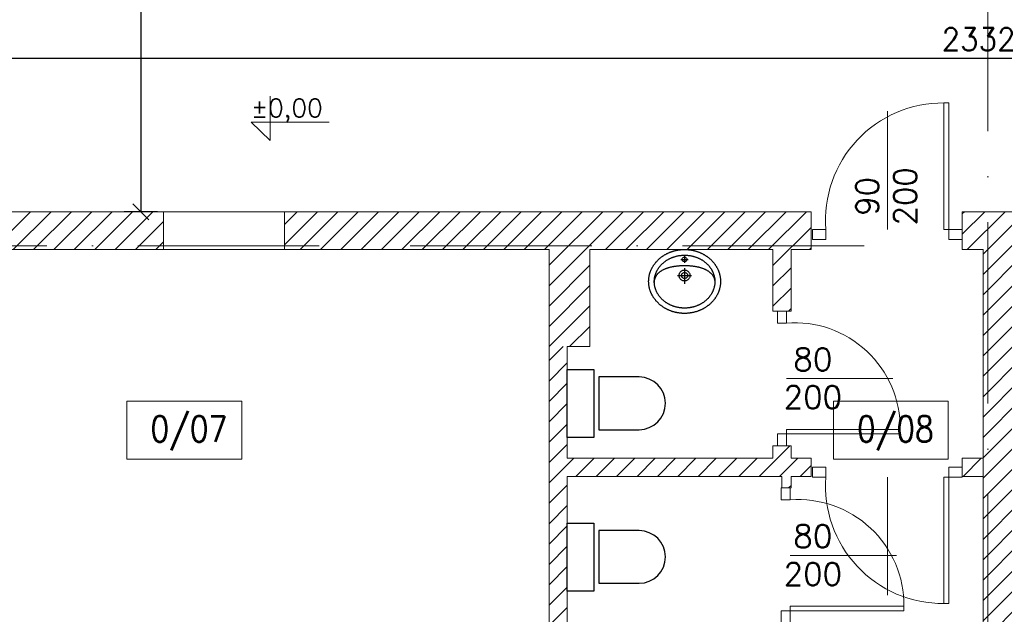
# Model space of a CAD drawing. Header units: millimetres. Extents: x -37273 to 136949, y -1495242345 to -598.
# Tile 32 of 53: x 55978 to 56629, y -17266 to -16872. Entities that reach past the tile are written whole.
import ezdxf

# ---------------------------------------------------------------- set-up
doc = ezdxf.new("R2010")
doc.units = ezdxf.units.MM
doc.linetypes.add('ACAD_ISO10W100', pattern=[18, 12, -3, 0, -3])
for name, color, linetype in [('0-urządzenia', 6, 'Continuous'), ('wym', 1, 'Continuous'), ('ściana', 7, 'Continuous')]:
    doc.layers.add(name, color=color, linetype=linetype)
for name, color, linetype, lineweight in [('0.09Opis', 20, 'Continuous', 9), ('A-DRZ', 3, 'Continuous', 13), ('A-OKN', 3, 'Continuous', 13), ('F-BIL-OP', 103, 'Continuous', 9), ('wymiarowannie', 253, 'Continuous', 5)]:
    doc.layers.add(name, color=color, linetype=linetype, lineweight=lineweight)
doc.styles.add('SIMPLEX', font='simplex', dxfattribs={"width": 0.85})
doc.styles.get("Standard").update_dxf_attribs({"font": 'arial.ttf'})
doc.styles.add('WYM_50', font='simplex.shx', dxfattribs={"width": 0.95})
doc.dimstyles.new('50', dxfattribs={"dimtxt": 15, "dimasz": 0.15, "dimexe": 13, "dimexo": 30, "dimgap": 5, "dimtad": 1, "dimdec": 0, "dimrnd": 0.5, "dimzin": 1, "dimdsep": 46, "dimtxsty": 'WYM_50', "dimblk": 'A', "dimcen": 3, "dimdle": 5, "dimse1": 1, "dimse2": 1, "dimclrd": 256, "dimclre": 256, "dimclrt": 2, "dimaunit": 1, "dimadec": 0, "dimazin": 0, "dimtfac": 0.32, "dimtdec": 0, "dimtix": 1, "dimtmove": 1, "dimatfit": 3, "dimldrblk": 'A', "dimfxl": 1, "dimtvp": 0.08, "dimtolj": 1, "dimtzin": 1, "dimarcsym": 0})

# ---------------------------------------------------------------- blocks, each defined once
blk = doc.blocks.new('DRZWI80')
at = {"layer": 'A-DRZ'}
for points in [[(63149.49, 25780.28), (63149.49, 25851.36)], [(63186.49, 25780.28), (63186.49, 25856.28)]]:
    blk.add_lwpolyline(points, dxfattribs=at)
at = {"layer": 'A-DRZ', "extrusion": (0, 0, -1)}
for points in [[(-63186.49, 25780.28), (-63183.49, 25780.28), (-63183.49, 25856.28)], [(-63186.49, 25856.28), (-63183.49, 25856.28)]]:
    blk.add_lwpolyline(points, dxfattribs=at)
at = {"layer": 'A-DRZ'}
for points in [[(63104.49, 25774.28), (63104.49, 25780.28), (63112.49, 25780.28), (63112.49, 25774.28)], [(63194.49, 25774.28), (63194.49, 25780.28), (63186.49, 25780.28), (63186.49, 25774.28)]]:
    blk.add_lwpolyline(points, close=True, dxfattribs=at)
at = {"layer": 'A-DRZ', "color": 1}
blk.add_arc((63182.77, 25785.79), 70.49, 89.40844, 184.48773, dxfattribs=at)
blk = doc.blocks.new('GFT43')
at = {"layer": 'A-DRZ'}
blk.add_blockref('DRZWI80', (-63194.49, -25774.28), dxfattribs=at)
blk = doc.blocks.new('LA-WC2')
at = {"color": 0}
blk.add_lwpolyline([(17.35, 21), (17.35, 47.5, 1), (-17.5, 47.5), (-17.5, 21)], format="xyb", close=True, dxfattribs=at)
blk.add_lwpolyline([(-22.5, 17.5), (22.5, 17.5), (22.5, 0), (-22.5, 0)], close=True, dxfattribs=at)
blk = doc.blocks.new('dsdfsdf')
at = {"layer": '0-urządzenia'}
for points in [[(26.84, -0.17), (26.84, -0.55), (26.83, -0.94), (26.81, -1.33), (26.78, -1.71), (26.75, -2.09), (26.72, -2.47), (26.67, -2.85), (26.62, -3.23), (26.56, -3.6), (26.5, -3.98), (26.43, -4.35), (26.35, -4.72), (26.27, -5.08), (26.18, -5.45), (26.08, -5.81), (25.98, -6.18), (25.87, -6.53), (25.76, -6.89), (25.64, -7.25), (25.51, -7.6), (25.38, -7.95), (25.24, -8.3), (25.1, -8.64), (24.95, -8.98), (24.79, -9.32), (24.63, -9.66), (24.46, -10), (24.29, -10.33), (24.11, -10.66), (23.93, -10.99), (23.74, -11.31), (23.55, -11.63), (23.35, -11.95), (23.14, -12.26), (22.93, -12.58), (22.72, -12.89), (22.5, -13.19), (22.27, -13.49), (22.04, -13.79), (21.81, -14.09), (21.57, -14.38), (21.33, -14.67), (21.08, -14.96), (20.82, -15.24), (20.56, -15.52), (20.3, -15.8), (20.03, -16.07), (19.76, -16.34), (19.48, -16.6), (19.2, -16.87), (18.92, -17.12), (18.63, -17.38), (18.33, -17.63), (18.03, -17.87), (17.73, -18.12), (17.42, -18.35), (17.11, -18.59), (16.8, -18.82), (16.48, -19.04), (16.16, -19.27), (15.83, -19.48), (15.5, -19.7), (15.17, -19.91), (14.83, -20.11), (14.49, -20.31), (14.15, -20.5), (13.8, -20.7), (13.45, -20.88), (13.09, -21.06), (12.74, -21.24), (12.37, -21.41), (12.01, -21.58), (11.64, -21.74), (11.27, -21.9), (10.9, -22.06), (10.52, -22.2), (10.14, -22.35), (9.76, -22.49), (9.37, -22.62), (8.98, -22.75), (8.59, -22.87), (8.2, -22.99), (7.8, -23.1), (7.4, -23.21), (7, -23.31), (6.6, -23.4), (6.19, -23.49), (5.78, -23.58), (5.37, -23.66), (4.96, -23.73), (4.54, -23.8), (4.12, -23.86), (3.7, -23.92), (3.28, -23.97), (2.86, -24.02), (2.43, -24.06), (2, -24.09), (1.57, -24.12), (1.14, -24.14), (0.71, -24.15), (0.28, -24.16), (-0.16, -24.17), (-0.16, -24.17), (-0.6, -24.16), (-1.03, -24.15), (-1.47, -24.14), (-1.9, -24.12), (-2.33, -24.09), (-2.76, -24.06), (-3.18, -24.02), (-3.61, -23.97), (-4.03, -23.92), (-4.45, -23.86), (-4.87, -23.8), (-5.28, -23.73), (-5.69, -23.66), (-6.11, -23.58), (-6.51, -23.49), (-6.92, -23.4), (-7.33, -23.31), (-7.73, -23.21), (-8.13, -23.1), (-8.52, -22.99), (-8.92, -22.87), (-9.31, -22.75), (-9.7, -22.62), (-10.08, -22.49), (-10.46, -22.35), (-10.84, -22.2), (-11.22, -22.06), (-11.59, -21.9), (-11.97, -21.74), (-12.33, -21.58), (-12.7, -21.41), (-13.06, -21.24), (-13.42, -21.06), (-13.77, -20.88), (-14.12, -20.7), (-14.47, -20.5), (-14.81, -20.31), (-15.16, -20.11), (-15.49, -19.91), (-15.83, -19.7), (-16.16, -19.48), (-16.48, -19.27), (-16.8, -19.04), (-17.12, -18.82), (-17.44, -18.59), (-17.75, -18.35), (-18.05, -18.12), (-18.36, -17.87), (-18.65, -17.63), (-18.95, -17.38), (-19.24, -17.12), (-19.52, -16.87), (-19.81, -16.6), (-20.08, -16.34), (-20.35, -16.07), (-20.62, -15.8), (-20.89, -15.52), (-21.14, -15.24), (-21.4, -14.96), (-21.65, -14.67), (-21.89, -14.38), (-22.13, -14.09), (-22.37, -13.79), (-22.6, -13.49), (-22.82, -13.19), (-23.04, -12.89), (-23.26, -12.58), (-23.47, -12.26), (-23.67, -11.95), (-23.87, -11.63), (-24.06, -11.31), (-24.25, -10.99), (-24.44, -10.66), (-24.61, -10.33), (-24.79, -10), (-24.95, -9.66), (-25.11, -9.32), (-25.27, -8.98), (-25.42, -8.64), (-25.56, -8.3), (-25.7, -7.95), (-25.83, -7.6), (-25.96, -7.25), (-26.08, -6.89), (-26.19, -6.53), (-26.3, -6.18), (-26.41, -5.81), (-26.5, -5.45), (-26.59, -5.08), (-26.67, -4.72), (-26.75, -4.35), (-26.82, -3.98), (-26.89, -3.6), (-26.94, -3.23), (-26.99, -2.85), (-27.04, -2.47), (-27.08, -2.09), (-27.11, -1.71), (-27.13, -1.33), (-27.15, -0.94), (-27.16, -0.55), (-27.16, -0.17), (-27.16, -0.17), (-27.16, 0.22), (-27.15, 0.61), (-27.13, 0.99), (-27.11, 1.38), (-27.08, 1.76), (-27.04, 2.14), (-26.99, 2.52), (-26.94, 2.89), (-26.89, 3.27), (-26.82, 3.64), (-26.75, 4.01), (-26.67, 4.38), (-26.59, 4.75), (-26.5, 5.12), (-26.41, 5.48), (-26.3, 5.84), (-26.19, 6.2), (-26.08, 6.56), (-25.96, 6.91), (-25.83, 7.27), (-25.7, 7.62), (-25.56, 7.96), (-25.42, 8.31), (-25.27, 8.65), (-25.11, 8.99), (-24.95, 9.33), (-24.79, 9.66), (-24.61, 10), (-24.44, 10.33), (-24.25, 10.65), (-24.06, 10.98), (-23.87, 11.3), (-23.67, 11.62), (-23.47, 11.93), (-23.26, 12.24), (-23.04, 12.55), (-22.82, 12.86), (-22.6, 13.16), (-22.37, 13.46), (-22.13, 13.76), (-21.89, 14.05), (-21.65, 14.34), (-21.4, 14.63), (-21.14, 14.91), (-20.89, 15.19), (-20.62, 15.47), (-20.35, 15.74), (-20.08, 16.01), (-19.81, 16.27), (-19.52, 16.53), (-19.24, 16.79), (-18.95, 17.04), (-18.65, 17.29), (-18.36, 17.54), (-18.05, 17.78), (-17.75, 18.02), (-17.44, 18.25), (-17.12, 18.48), (-16.8, 18.71), (-16.48, 18.93), (-16.16, 19.15), (-15.83, 19.36), (-15.49, 19.57), (-15.16, 19.78), (-14.81, 19.98), (-14.47, 20.17), (-14.12, 20.36), (-13.77, 20.55), (-13.42, 20.73), (-13.06, 20.91), (-12.7, 21.08), (-12.33, 21.25), (-11.97, 21.41), (-11.59, 21.57), (-11.22, 21.72), (-10.84, 21.87), (-10.46, 22.01), (-10.08, 22.15), (-9.7, 22.29), (-9.31, 22.41), (-8.92, 22.54), (-8.52, 22.65), (-8.13, 22.77), (-7.73, 22.87), (-7.33, 22.97), (-6.92, 23.07), (-6.51, 23.16), (-6.11, 23.25), (-5.69, 23.33), (-5.28, 23.4), (-4.87, 23.47), (-4.45, 23.53), (-4.03, 23.59), (-3.61, 23.64), (-3.18, 23.68), (-2.76, 23.72), (-2.33, 23.76), (-1.9, 23.78), (-1.47, 23.81), (-1.03, 23.82), (-0.6, 23.83), (-0.16, 23.83), (-0.16, 23.83), (0.28, 23.83), (0.71, 23.82), (1.14, 23.81), (1.57, 23.78), (2, 23.76), (2.43, 23.72), (2.86, 23.68), (3.28, 23.64), (3.7, 23.59), (4.12, 23.53), (4.54, 23.47), (4.96, 23.4), (5.37, 23.33), (5.78, 23.25), (6.19, 23.16), (6.6, 23.07), (7, 22.97), (7.4, 22.87), (7.8, 22.77), (8.2, 22.65), (8.59, 22.54), (8.98, 22.41), (9.37, 22.29), (9.76, 22.15), (10.14, 22.01), (10.52, 21.87), (10.9, 21.72), (11.27, 21.57), (11.64, 21.41), (12.01, 21.25), (12.37, 21.08), (12.74, 20.91), (13.09, 20.73), (13.45, 20.55), (13.8, 20.36), (14.15, 20.17), (14.49, 19.98), (14.83, 19.78), (15.17, 19.57), (15.5, 19.36), (15.83, 19.15), (16.16, 18.93), (16.48, 18.71), (16.8, 18.48), (17.11, 18.25), (17.42, 18.02), (17.73, 17.78), (18.03, 17.54), (18.33, 17.29), (18.63, 17.04), (18.92, 16.79), (19.2, 16.53), (19.48, 16.27), (19.76, 16.01), (20.03, 15.74), (20.3, 15.47), (20.56, 15.19), (20.82, 14.91), (21.08, 14.63), (21.33, 14.34), (21.57, 14.05), (21.81, 13.76), (22.04, 13.46), (22.27, 13.16), (22.5, 12.86), (22.72, 12.55), (22.93, 12.24), (23.14, 11.93), (23.35, 11.62), (23.55, 11.3), (23.74, 10.98), (23.93, 10.65), (24.11, 10.33), (24.29, 10), (24.46, 9.66), (24.63, 9.33), (24.79, 8.99), (24.95, 8.65), (25.1, 8.31), (25.24, 7.96), (25.38, 7.62), (25.51, 7.27), (25.64, 6.91), (25.76, 6.56), (25.87, 6.2), (25.98, 5.84), (26.08, 5.48), (26.18, 5.12), (26.27, 4.75), (26.35, 4.38), (26.43, 4.01), (26.5, 3.64), (26.56, 3.27), (26.62, 2.89), (26.67, 2.52), (26.72, 2.14), (26.75, 1.76), (26.78, 1.38), (26.81, 0.99), (26.83, 0.61), (26.84, 0.22), (26.84, -0.17)], [(22.59, -0.29), (22.58, -0.68), (22.57, -1.06), (22.55, -1.44), (22.52, -1.82), (22.48, -2.2), (22.44, -2.58), (22.39, -2.95), (22.32, -3.32), (22.25, -3.69), (22.18, -4.06), (22.09, -4.43), (22, -4.79), (21.9, -5.15), (21.79, -5.51), (21.68, -5.86), (21.56, -6.21), (21.43, -6.56), (21.29, -6.91), (21.15, -7.25), (20.99, -7.59), (20.84, -7.93), (20.67, -8.27), (20.5, -8.6), (20.32, -8.93), (20.14, -9.25), (19.95, -9.57), (19.75, -9.89), (19.54, -10.21), (19.33, -10.52), (19.12, -10.82), (18.89, -11.13), (18.67, -11.43), (18.43, -11.72), (18.19, -12.02), (17.94, -12.31), (17.69, -12.59), (17.43, -12.87), (17.17, -13.15), (16.9, -13.42), (16.62, -13.69), (16.34, -13.95), (16.06, -14.21), (15.77, -14.46), (15.47, -14.71), (15.17, -14.96), (14.86, -15.2), (14.55, -15.43), (14.24, -15.66), (13.92, -15.89), (13.59, -16.11), (13.26, -16.32), (12.93, -16.53), (12.59, -16.74), (12.24, -16.94), (11.89, -17.13), (11.54, -17.32), (11.19, -17.51), (10.83, -17.69), (10.46, -17.86), (10.09, -18.03), (9.72, -18.19), (9.35, -18.34), (8.97, -18.49), (8.58, -18.64), (8.2, -18.77), (7.81, -18.91), (7.41, -19.03), (7.02, -19.15), (6.62, -19.26), (6.21, -19.37), (5.81, -19.47), (5.4, -19.57), (4.99, -19.65), (4.57, -19.73), (4.15, -19.81), (3.73, -19.87), (3.31, -19.94), (2.88, -19.99), (2.45, -20.04), (2.02, -20.08), (1.59, -20.11), (1.16, -20.13), (0.72, -20.15), (0.28, -20.16), (-0.16, -20.17), (-0.16, -20.17), (-0.6, -20.16), (-1.04, -20.15), (-1.48, -20.13), (-1.91, -20.11), (-2.35, -20.08), (-2.78, -20.04), (-3.21, -19.99), (-3.63, -19.94), (-4.05, -19.87), (-4.48, -19.81), (-4.89, -19.73), (-5.31, -19.65), (-5.72, -19.57), (-6.13, -19.47), (-6.54, -19.37), (-6.94, -19.26), (-7.34, -19.15), (-7.74, -19.03), (-8.13, -18.91), (-8.52, -18.77), (-8.91, -18.64), (-9.29, -18.49), (-9.67, -18.34), (-10.05, -18.19), (-10.42, -18.03), (-10.79, -17.86), (-11.15, -17.69), (-11.51, -17.51), (-11.87, -17.32), (-12.22, -17.13), (-12.57, -16.94), (-12.91, -16.74), (-13.25, -16.53), (-13.58, -16.32), (-13.91, -16.11), (-14.24, -15.89), (-14.56, -15.66), (-14.88, -15.43), (-15.19, -15.2), (-15.49, -14.96), (-15.79, -14.71), (-16.09, -14.46), (-16.38, -14.21), (-16.67, -13.95), (-16.95, -13.69), (-17.22, -13.42), (-17.49, -13.15), (-17.76, -12.87), (-18.01, -12.59), (-18.27, -12.31), (-18.51, -12.02), (-18.75, -11.72), (-18.99, -11.43), (-19.22, -11.13), (-19.44, -10.82), (-19.66, -10.52), (-19.87, -10.21), (-20.07, -9.89), (-20.27, -9.57), (-20.46, -9.25), (-20.65, -8.93), (-20.82, -8.6), (-21, -8.27), (-21.16, -7.93), (-21.32, -7.59), (-21.47, -7.25), (-21.61, -6.91), (-21.75, -6.56), (-21.88, -6.21), (-22, -5.86), (-22.12, -5.51), (-22.22, -5.15), (-22.32, -4.79), (-22.42, -4.43), (-22.5, -4.06), (-22.58, -3.69), (-22.65, -3.32), (-22.71, -2.95), (-22.76, -2.58), (-22.81, -2.2), (-22.85, -1.82), (-22.87, -1.44), (-22.9, -1.06), (-22.91, -0.68), (-22.91, -0.29), (-22.91, -0.29), (-22.91, 0.09), (-22.9, 0.48), (-22.87, 0.86), (-22.85, 1.24), (-22.81, 1.62), (-22.76, 1.99), (-22.71, 2.37), (-22.65, 2.74), (-22.58, 3.11), (-22.5, 3.48), (-22.42, 3.84), (-22.32, 4.2), (-22.22, 4.56), (-22.12, 4.92), (-22, 5.28), (-21.88, 5.63), (-21.75, 5.98), (-21.61, 6.33), (-21.47, 6.67), (-21.32, 7.01), (-21.16, 7.35), (-21, 7.68), (-20.82, 8.01), (-20.65, 8.34), (-20.46, 8.67), (-20.27, 8.99), (-20.07, 9.31), (-19.87, 9.62), (-19.66, 9.93), (-19.44, 10.24), (-19.22, 10.55), (-18.99, 10.85), (-18.75, 11.14), (-18.51, 11.43), (-18.27, 11.72), (-18.01, 12.01), (-17.76, 12.29), (-17.49, 12.56), (-17.22, 12.83), (-16.95, 13.1), (-16.67, 13.37), (-16.38, 13.62), (-16.09, 13.88), (-15.79, 14.13), (-15.49, 14.37), (-15.19, 14.61), (-14.88, 14.85), (-14.56, 15.08), (-14.24, 15.3), (-13.91, 15.52), (-13.58, 15.74), (-13.25, 15.95), (-12.91, 16.16), (-12.57, 16.36), (-12.22, 16.55), (-11.87, 16.74), (-11.51, 16.92), (-11.15, 17.1), (-10.79, 17.28), (-10.42, 17.44), (-10.05, 17.6), (-9.67, 17.76), (-9.29, 17.91), (-8.91, 18.05), (-8.52, 18.19), (-8.13, 18.32), (-7.74, 18.45), (-7.34, 18.57), (-6.94, 18.68), (-6.54, 18.79), (-6.13, 18.89), (-5.72, 18.98), (-5.31, 19.07), (-4.89, 19.15), (-4.48, 19.22), (-4.05, 19.29), (-3.63, 19.35), (-3.21, 19.41), (-2.78, 19.45), (-2.35, 19.49), (-1.91, 19.53), (-1.48, 19.55), (-1.04, 19.57), (-0.6, 19.58), (-0.16, 19.58), (-0.16, 19.58), (0.28, 19.58), (0.72, 19.57), (1.16, 19.55), (1.59, 19.53), (2.02, 19.49), (2.45, 19.45), (2.88, 19.41), (3.31, 19.35), (3.73, 19.29), (4.15, 19.22), (4.57, 19.15), (4.99, 19.07), (5.4, 18.98), (5.81, 18.89), (6.21, 18.79), (6.62, 18.68), (7.02, 18.57), (7.41, 18.45), (7.81, 18.32), (8.2, 18.19), (8.58, 18.05), (8.97, 17.91), (9.35, 17.76), (9.72, 17.6), (10.09, 17.44), (10.46, 17.28), (10.83, 17.1), (11.19, 16.92), (11.54, 16.74), (11.89, 16.55), (12.24, 16.36), (12.59, 16.16), (12.93, 15.95), (13.26, 15.74), (13.59, 15.52), (13.92, 15.3), (14.24, 15.08), (14.55, 14.85), (14.86, 14.61), (15.17, 14.37), (15.47, 14.13), (15.77, 13.88), (16.06, 13.62), (16.34, 13.37), (16.62, 13.1), (16.9, 12.83), (17.17, 12.56), (17.43, 12.29), (17.69, 12.01), (17.94, 11.72), (18.19, 11.43), (18.43, 11.14), (18.67, 10.85), (18.89, 10.55), (19.12, 10.24), (19.33, 9.93), (19.54, 9.62), (19.75, 9.31), (19.95, 8.99), (20.14, 8.67), (20.32, 8.34), (20.5, 8.01), (20.67, 7.68), (20.84, 7.35), (20.99, 7.01), (21.15, 6.67), (21.29, 6.33), (21.43, 5.98), (21.56, 5.63), (21.68, 5.28), (21.79, 4.92), (21.9, 4.56), (22, 4.2), (22.09, 3.84), (22.18, 3.48), (22.25, 3.11), (22.32, 2.74), (22.39, 2.37), (22.44, 1.99), (22.48, 1.62), (22.52, 1.24), (22.55, 0.86), (22.57, 0.48), (22.58, 0.09), (22.59, -0.29)], [(-0.24, 18.15), (0.22, 18.08), (0.64, 17.91), (1, 17.63), (1.27, 17.28), (1.45, 16.86), (1.51, 16.4), (1.45, 15.93), (1.27, 15.51), (1, 15.16), (0.64, 14.89), (0.22, 14.71), (-0.24, 14.65), (-0.71, 14.71), (-1.12, 14.89), (-1.48, 15.16), (-1.75, 15.51), (-1.93, 15.93), (-1.99, 16.4), (-1.93, 16.86), (-1.75, 17.28), (-1.48, 17.63), (-1.12, 17.91), (-0.71, 18.08)], [(-0.22, 8.41), (0.23, 8.38), (0.66, 8.31), (1.08, 8.2), (1.48, 8.04), (1.85, 7.85), (2.2, 7.61), (2.53, 7.35), (2.83, 7.05), (3.09, 6.73), (3.32, 6.37), (3.52, 6), (3.68, 5.6), (3.79, 5.18), (3.86, 4.75), (3.88, 4.31), (3.86, 3.86), (3.79, 3.43), (3.68, 3.01), (3.52, 2.62), (3.32, 2.24), (3.09, 1.89), (2.83, 1.56), (2.53, 1.27), (2.2, 1), (1.85, 0.77), (1.48, 0.57), (1.08, 0.42), (0.66, 0.3), (0.23, 0.23), (-0.22, 0.21), (-0.66, 0.23), (-1.09, 0.3), (-1.51, 0.42), (-1.91, 0.57), (-2.28, 0.77), (-2.63, 1), (-2.96, 1.27), (-3.26, 1.56), (-3.52, 1.89), (-3.75, 2.24), (-3.95, 2.62), (-4.11, 3.01), (-4.22, 3.43), (-4.29, 3.86), (-4.32, 4.31), (-4.29, 4.75), (-4.22, 5.18), (-4.11, 5.6), (-3.95, 6), (-3.75, 6.37), (-3.52, 6.73), (-3.26, 7.05), (-2.96, 7.35), (-2.63, 7.61), (-2.28, 7.85), (-1.91, 8.04), (-1.51, 8.2), (-1.09, 8.31), (-0.66, 8.38)], [(-0.22, 6.61), (0.25, 6.56), (0.68, 6.43), (1.07, 6.21), (1.41, 5.93), (1.69, 5.59), (1.9, 5.2), (2.04, 4.77), (2.08, 4.31), (2.04, 3.84), (1.9, 3.41), (1.69, 3.02), (1.41, 2.68), (1.07, 2.4), (0.68, 2.19), (0.25, 2.05), (-0.22, 2.01), (-0.68, 2.05), (-1.11, 2.19), (-1.5, 2.4), (-1.84, 2.68), (-2.12, 3.02), (-2.33, 3.41), (-2.47, 3.84), (-2.52, 4.31), (-2.47, 4.77), (-2.33, 5.2), (-2.12, 5.59), (-1.84, 5.93), (-1.5, 6.21), (-1.11, 6.43), (-0.68, 6.56)]]:
    blk.add_lwpolyline(points, close=True, dxfattribs=at)
for points in [[(-3.07, 16.4), (2.59, 16.4)], [(-0.24, 19.18), (-0.24, 13.71)], [(-22.91, -1.17), (-22.91, -0.81), (-22.89, -0.46), (-22.86, -0.12), (-22.82, 0.22), (-22.77, 0.56), (-22.71, 0.89), (-22.64, 1.21), (-22.56, 1.53), (-22.47, 1.84), (-22.37, 2.15), (-22.26, 2.46), (-22.14, 2.76), (-22.01, 3.05), (-21.87, 3.34), (-21.72, 3.63), (-21.56, 3.91), (-21.39, 4.18), (-21.21, 4.45), (-21.02, 4.71), (-20.83, 4.97), (-20.62, 5.23), (-20.41, 5.48), (-20.19, 5.72), (-19.96, 5.96), (-19.72, 6.2), (-19.47, 6.43), (-19.21, 6.65), (-18.95, 6.87), (-18.68, 7.09), (-18.4, 7.3), (-18.11, 7.51), (-17.82, 7.71), (-17.52, 7.9), (-17.21, 8.09), (-16.89, 8.28), (-16.57, 8.46), (-16.24, 8.64), (-15.9, 8.81), (-15.55, 8.98), (-15.2, 9.14), (-14.85, 9.3), (-14.48, 9.45), (-14.11, 9.6), (-13.74, 9.74), (-13.35, 9.88), (-12.96, 10.01), (-12.57, 10.14), (-12.17, 10.26), (-11.77, 10.38), (-11.35, 10.5), (-10.94, 10.61), (-10.52, 10.71), (-10.09, 10.81), (-9.66, 10.91), (-9.22, 11), (-8.78, 11.08), (-8.34, 11.17), (-7.89, 11.24), (-7.43, 11.31), (-6.97, 11.38), (-6.51, 11.44), (-6.04, 11.5), (-5.57, 11.55), (-5.1, 11.6), (-4.62, 11.65), (-4.13, 11.69), (-3.65, 11.72), (-3.16, 11.75), (-2.67, 11.78), (-2.17, 11.8), (-1.67, 11.81), (-1.17, 11.82), (-0.67, 11.83), (-0.16, 11.83)], [(-0.24, 9.91), (-0.24, -1.88)], [(-0.16, 11.83), (0.35, 11.83), (0.85, 11.82), (1.35, 11.81), (1.85, 11.8), (2.34, 11.78), (2.84, 11.75), (3.33, 11.72), (3.81, 11.69), (4.29, 11.65), (4.77, 11.6), (5.25, 11.55), (5.72, 11.5), (6.19, 11.44), (6.65, 11.38), (7.11, 11.31), (7.56, 11.24), (8.01, 11.17), (8.46, 11.08), (8.9, 11), (9.34, 10.91), (9.77, 10.81), (10.19, 10.71), (10.62, 10.61), (11.03, 10.5), (11.44, 10.38), (11.85, 10.26), (12.25, 10.14), (12.64, 10.01), (13.03, 9.88), (13.41, 9.74), (13.79, 9.6), (14.16, 9.45), (14.52, 9.3), (14.88, 9.14), (15.23, 8.98), (15.58, 8.81), (15.91, 8.64), (16.24, 8.46), (16.57, 8.28), (16.88, 8.09), (17.19, 7.9), (17.5, 7.71), (17.79, 7.51), (18.08, 7.3), (18.36, 7.09), (18.63, 6.87), (18.89, 6.65), (19.15, 6.43), (19.39, 6.2), (19.63, 5.96), (19.86, 5.72), (20.09, 5.48), (20.3, 5.23), (20.51, 4.97), (20.7, 4.71), (20.89, 4.45), (21.07, 4.18), (21.24, 3.91), (21.4, 3.63), (21.55, 3.34), (21.69, 3.05), (21.82, 2.76), (21.94, 2.46), (22.05, 2.15), (22.15, 1.84), (22.24, 1.53), (22.32, 1.21), (22.39, 0.89), (22.45, 0.56), (22.5, 0.22), (22.54, -0.12), (22.57, -0.46), (22.58, -0.81), (22.59, -1.17)], [(-5.55, 4.36), (5.05, 4.36)]]:
    blk.add_lwpolyline(points, dxfattribs=at)
blk = doc.blocks.new('A')
at = {"color": 1, "linetype": 'Continuous'}
blk.add_line((0, 73.6), (0, -73.6), dxfattribs=at)
at = {"color": 7, "linetype": 'Continuous'}
blk.add_line((-35.3, -35.3), (35.3, 35.3), dxfattribs=at)
blk = doc.blocks.new('*D2078')
at = {"layer": 'Defpoints', "color": 0, "lineweight": 13, "ltscale": 3}
for p in [(54993.02, -16999.38), (54635.02, -17743.38), (56595.02, -17743.38)]:
    blk.add_point(p, dxfattribs=at)
at = {"layer": 'wym', "lineweight": -2}
blk.add_line((54635.02, -16999.53), (54635.02, -17743.23), dxfattribs=at)
at = {"layer": 'wym', "lineweight": -2, "ltscale": 3, "xscale": 0.15, "yscale": 0.15, "zscale": 0.15}
for p, rotation in [((54635.02, -16999.38), 90), ((54635.02, -17743.38), 270)]:
    blk.add_blockref('A', p, dxfattribs=dict(at, rotation=rotation))
at = {"layer": 'wym', "color": 2, "ltscale": 3, "insert": (54622.52, -17371.38), "char_height": 15, "attachment_point": 5, "rotation": 90, "style": 'WYM_50'}
blk.add_mtext('\\A1;744', dxfattribs=at)
blk = doc.blocks.new('*D2164')
at = {"layer": 'Defpoints', "color": 0, "lineweight": 13, "ltscale": 3}
for p in [(56075.22, -16530.38), (56058.12, -16999.38), (56075.22, -16999.38)]:
    blk.add_point(p, dxfattribs=at)
at = {"layer": 'wym', "lineweight": -2}
blk.add_line((56058.12, -16530.53), (56058.12, -16999.23), dxfattribs=at)
at = {"layer": 'wym', "lineweight": -2, "ltscale": 3, "xscale": 0.15, "yscale": 0.15, "zscale": 0.15}
for p, rotation in [((56058.12, -16530.38), 90), ((56058.12, -16999.38), 270)]:
    blk.add_blockref('A', p, dxfattribs=dict(at, rotation=rotation))
at = {"layer": 'wym', "color": 2, "ltscale": 3, "insert": (56045.62, -16764.88), "char_height": 15, "attachment_point": 5, "rotation": 90, "style": 'WYM_50'}
blk.add_mtext('\\A1;469', dxfattribs=at)
blk = doc.blocks.new('*D2175')
at = {"layer": 'Defpoints', "color": 0, "lineweight": 13, "ltscale": 3}
for p in [(57778.02, -16897.92), (55446.02, -16999.38), (57778.02, -16999.38)]:
    blk.add_point(p, dxfattribs=at)
at = {"layer": 'wym', "lineweight": -2}
blk.add_line((55446.17, -16897.92), (57777.87, -16897.92), dxfattribs=at)
at = {"layer": 'wym', "lineweight": -2, "ltscale": 3, "xscale": 0.15, "yscale": 0.15, "zscale": 0.15, "rotation": 180}
blk.add_blockref('A', (55446.02, -16897.92), dxfattribs=at)
at = {"layer": 'wym', "lineweight": -2, "ltscale": 3, "xscale": 0.15, "yscale": 0.15, "zscale": 0.15}
blk.add_blockref('A', (57778.02, -16897.92), dxfattribs=at)
at = {"layer": 'wym', "color": 2, "ltscale": 3, "insert": (56612.02, -16885.42), "char_height": 15, "attachment_point": 5, "style": 'WYM_50'}
blk.add_mtext('\\A1;2332', dxfattribs=at)

msp = doc.modelspace()

# ---------------------------------------------------------------- hatches: boundary and pattern name
at = {"layer": 'wymiarowannie', "lineweight": 13, "ltscale": 3}
h = msp.add_hatch(dxfattribs=at)
h.set_pattern_fill('ANSI31', color=5, scale=3)
h.set_pattern_definition([(45, (56586.015, -17743.378), (-6.73519, 6.73519), [])])
h.paths.add_polyline_path([(56618.02, -16999.38), (56837.02, -16999.38), (56837.02, -17024.38), (56640.02, -17024.38), (56640.02, -17417.88), (56618.02, -17417.88)])
h.paths.add_polyline_path([(56886.02, -17720.88), (56886.02, -17698.38), (56929.02, -17698.38), (56929.02, -17164.38), (56959.02, -17164.38), (56959.02, -17176.38), (56941.02, -17176.38), (56941.02, -17698.38), (56945.02, -17698.38), (56945.02, -17720.88)])
h.paths.add_polyline_path([(56586.02, -17417.88), (56586.02, -17395.38), (56615.02, -17395.38), (56615.02, -17312.83), (56615.02, -17312.45), (56615.02, -17312.07), (56615.02, -17024.38), (56601.24, -17024.38), (56601.24, -16999.38), (56618.02, -16999.38), (56618.02, -17417.88)])
h.paths.add_polyline_path([(56886.02, -17743.38), (56886.02, -17720.88), (56945.02, -17720.88), (56945.02, -17743.38)])
h.paths.add_polyline_path([(57183.02, -17743.38), (57183.02, -17720.88), (57234.02, -17720.88), (57234.02, -17743.38)])
h.paths.add_polyline_path([(56675.49, -16996.59), (56675.49, -17027.16), (56652.99, -17027.16), (56652.99, -16996.59)], flags=9)
h.paths.add_polyline_path([(56948.94, -17626.74), (56921.09, -17626.74), (56921.09, -17604.24), (56948.94, -17604.24)], flags=9)
h.paths.add_polyline_path([(56951.85, -17662.2), (56934.18, -17662.2), (56934.18, -17639.7), (56951.85, -17639.7)], flags=9)
h = msp.add_hatch(dxfattribs=at)
h.set_pattern_fill('ANSI31', color=5, scale=3)
h.set_pattern_definition([(45, (55652.015, -17440.378), (-6.73519, 6.73519), [])])
h.paths.add_polyline_path([(55652.02, -17024.38), (55652.02, -17021.88), (55820.02, -17021.88), (55820.02, -17024.38), (55734.02, -17024.38), (55734.02, -17395.38), (55768.02, -17395.38), (55768.02, -17417.88), (55710.02, -17417.88), (55710.02, -17395.38), (55722.02, -17395.38), (55722.02, -17024.38)])
h.paths.add_polyline_path([(55652.02, -17021.88), (55652.02, -16999.38), (55820.02, -16999.38), (55820.02, -17021.88)])
h.paths.add_polyline_path([(55920.02, -17021.88), (55920.02, -16999.38), (56073.02, -16999.38), (56073.02, -17021.88)])
h.paths.add_polyline_path([(55710.02, -17440.38), (55710.02, -17417.88), (55768.02, -17417.88), (55768.02, -17440.38)])
h.paths.add_polyline_path([(55920.02, -17024.38), (55920.02, -17021.88), (56073.02, -17021.88), (56073.02, -17024.38)])
h.paths.add_polyline_path([(55729.94, -17340.56), (55702.09, -17340.56), (55702.09, -17318.06), (55729.94, -17318.06)], flags=9)
h = msp.add_hatch(dxfattribs=at)
h.set_pattern_fill('ANSI31', color=5, scale=3)
h.set_pattern_definition([(45, (56153.015, -17088.597), (-6.7352, 6.7352), [])])
h.paths.add_polyline_path([(56153.02, -17021.88), (56501.24, -17021.88), (56501.24, -17024.38), (56488.02, -17024.38), (56488.02, -17065.07), (56476.02, -17065.07), (56476.02, -17024.38), (56417.82, -17024.38), (56417.63, -17024.38), (56417.43, -17024.38), (56355.03, -17024.38), (56328.02, -17024.38), (56153.02, -17024.38)])
h.paths.add_polyline_path([(56153.02, -17021.88), (56153.02, -16999.38), (56501.24, -16999.38), (56501.24, -17021.88)])
h.paths.add_polyline_path([(56340.02, -17088.6), (56340.02, -17024.38), (56355.03, -17024.38), (56355.03, -17088.6)])
h.paths.add_polyline_path([(56328.02, -17088.6), (56328.02, -17024.38), (56340.02, -17024.38), (56340.02, -17088.6)])
h = msp.add_hatch(dxfattribs=at)
h.set_pattern_fill('ANSI31', color=5, scale=3)
h.set_pattern_definition([(45, (55972.015, -17440.378), (-6.73519, 6.73519), [])])
h.paths.add_polyline_path([(56295.02, -17417.88), (56295.02, -17395.38), (56328.02, -17395.38), (56328.02, -17088.6), (56340.02, -17088.6), (56340.02, -17162.38), (56476.02, -17162.38), (56476.02, -17154.17), (56488.02, -17154.17), (56488.02, -17162.38), (56501.24, -17162.38), (56501.24, -17174.38), (56488.02, -17174.38), (56488.02, -17181.99), (56487.43, -17181.99), (56482.02, -17181.99), (56482.02, -17174.38), (56340.02, -17174.38), (56340.02, -17280.99), (56482.02, -17280.99), (56482.02, -17271.09), (56487.43, -17271.09), (56488.02, -17271.09), (56488.02, -17296.38), (56487.43, -17296.38), (56482.02, -17296.38), (56482.02, -17286.99), (56340.02, -17286.99), (56340.02, -17395.38), (56341.02, -17395.38), (56341.02, -17417.88)])
h.paths.add_polyline_path([(55972.02, -17417.88), (55972.02, -17395.38), (55972.02, -17322.38), (55984.02, -17322.38), (55984.02, -17395.38), (56091.02, -17395.38), (56091.02, -17417.88)])
h.paths.add_polyline_path([(55972.02, -17440.38), (55972.02, -17417.88), (56091.02, -17417.88), (56091.02, -17440.38)])
h.paths.add_polyline_path([(56295.02, -17440.38), (56295.02, -17417.88), (56341.02, -17417.88), (56341.02, -17440.38)])
h.paths.add_polyline_path([(56601.24, -17174.38), (56601.24, -17168.16), (56601.24, -17162.38), (56615.02, -17162.38), (56615.02, -17174.38)])
h.paths.add_polyline_path([(56401.93, -17396.67), (56338.84, -17396.67), (56338.84, -17375.29), (56401.93, -17375.29)], flags=9)
h.paths.add_polyline_path([(55991.94, -17340.56), (55964.09, -17340.56), (55964.09, -17318.06), (55991.94, -17318.06)], flags=9)
h.paths.add_polyline_path([(56151.87, -17396.67), (56088.9, -17396.67), (56088.9, -17375.29), (56151.87, -17375.29)], flags=9)

# ---------------------------------------------------------------- linework, layer by layer
at = {"layer": '0.09Opis', "ltscale": 0.01}
msp.add_lwpolyline([(56143.63, -16923.04), (56143.63, -16952.27), (56131.04, -16940.24), (56182.55, -16940.24)], dxfattribs=at)
msp.add_lwpolyline([(56143.63, -16923.04), (56143.63, -16952.27), (56131.04, -16940.24), (56182.55, -16940.24)], dxfattribs=at)
at = {"layer": 'A-OKN'}
for p, q in [((56153.02, -16999.38), (56073.02, -16999.38)), ((56073.02, -17024.38), (56153.02, -17024.38))]:
    msp.add_line(p, q, dxfattribs=at)
at = {"layer": 'F-BIL-OP', "color": 0}
for points in [[(56048.87, -17124.62), (56124.82, -17124.62), (56124.82, -17163.01), (56048.87, -17163.01)], [(56516.02, -17124.62), (56591.97, -17124.62), (56591.97, -17163.01), (56516.02, -17163.01)]]:
    msp.add_lwpolyline(points, close=True, dxfattribs=at)
at = {"layer": 'wymiarowannie', "color": 251, "linetype": 'ACAD_ISO10W100', "lineweight": 13, "ltscale": 10}
for p, q in [((56618.02, -18026.75), (56618.02, -15932.56)), ((56536.32, -17021.88), (54535.13, -17021.88))]:
    msp.add_line(p, q, dxfattribs=at)
at = {"layer": 'ściana', "lineweight": 13, "ltscale": 3}
for p, q in [((55920.02, -16999.38), (56073.02, -16999.38)), ((56073.02, -17024.38), (56073.02, -16999.38)), ((56153.02, -16999.38), (56501.24, -16999.38)), ((56153.02, -17024.38), (56153.02, -16999.38)), ((56501.24, -17024.38), (56501.24, -16999.38)), ((56601.24, -16999.38), (56837.02, -16999.38)), ((56601.24, -17024.38), (56601.24, -16999.38)), ((55920.02, -17024.38), (56073.02, -17024.38)), ((56153.02, -17024.38), (56328.02, -17024.38)), ((56328.02, -17024.38), (56328.02, -17395.38)), ((56355.03, -17024.38), (56476.02, -17024.38)), ((56476.02, -17065.07), (56476.02, -17024.38)), ((56488.02, -17024.38), (56501.24, -17024.38)), ((56488.02, -17065.07), (56488.02, -17024.38)), ((56601.24, -17024.38), (56615.02, -17024.38)), ((56615.02, -17024.38), (56615.02, -17395.38)), ((56476.02, -17065.07), (56488.02, -17065.07)), ((56340.02, -17088.6), (56340.02, -17162.38)), ((56355.03, -17088.6), (56340.02, -17088.6)), ((56476.02, -17162.38), (56476.02, -17154.17)), ((56476.02, -17154.17), (56488.02, -17154.17)), ((56488.02, -17162.38), (56488.02, -17154.17)), ((56476.02, -17162.38), (56340.02, -17162.38)), ((56501.24, -17162.38), (56488.02, -17162.38)), ((56501.24, -17174.38), (56501.24, -17162.38)), ((56601.24, -17174.38), (56601.24, -17162.38)), ((56615.02, -17162.38), (56601.24, -17162.38)), ((56340.02, -17174.38), (56340.02, -17280.99)), ((56482.02, -17174.38), (56340.02, -17174.38)), ((56482.02, -17174.38), (56482.02, -17181.99)), ((56501.24, -17174.38), (56488.02, -17174.38)), ((56488.02, -17174.38), (56488.02, -17181.99)), ((56615.02, -17174.38), (56601.24, -17174.38)), ((56482.02, -17181.99), (56488.02, -17181.99))]:
    msp.add_line(p, q, dxfattribs=at)
for points in [[(56328.02, -17088.6), (56328.02, -17024.38)], [(56355.03, -17024.38), (56355.03, -17088.6)]]:
    msp.add_lwpolyline(points, dxfattribs=at)

# ---------------------------------------------------------------- block references
at = {"layer": '0-urządzenia', "rotation": 270}
for p in [(56340.02, -17126.12), (56340.02, -17227.69)]:
    msp.add_blockref('LA-WC2', p, dxfattribs=at)
at = {"layer": 'A-DRZ', "xscale": 1.1, "yscale": 1.1, "zscale": 1.1}
msp.add_blockref('GFT43', (56601.24, -17017.69), dxfattribs=at)
at = {"layer": 'A-DRZ'}
for p, xscale, yscale, zscale, rotation in [((56479.05, -17154.17), 0.9900000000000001, 0.9900000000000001, 0.9900000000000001, 270), ((56601.24, -17168.16), -1.1, 1.1, 1.1, 180), ((56481.49, -17271.09), 0.9900000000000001, 0.9900000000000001, 0.9900000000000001, 270)]:
    msp.add_blockref('GFT43', p, dxfattribs=dict(at, xscale=xscale, yscale=yscale, zscale=zscale, rotation=rotation))
at = {"layer": 'wym', "xscale": 0.8800000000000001, "yscale": 0.8800000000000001, "zscale": 0.8800000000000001, "rotation": 359.9999999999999}
msp.add_blockref('dsdfsdf', (56417.77, -17045.35), dxfattribs=at)

# ---------------------------------------------------------------- texts
at = {"layer": '0.09Opis', "ltscale": 0.01, "insert": (56131.02, -16924.83), "char_height": 12, "attachment_point": 1}
msp.add_mtext('{\\Fsimplex.shx|c238;%%P0,00}', dxfattribs=at)
at = {"layer": 'A-DRZ', "insert": (56550.93, -16989.22), "char_height": 15, "attachment_point": 5, "rotation": 90}
msp.add_mtext('\\pxqc;{\\Fsimplex|c238;90\\P\\pq*;\\Fsimplex|c0;2\\Fsimplex|c238;00}', dxfattribs=at)
at = {"layer": 'A-DRZ', "char_height": 15, "attachment_point": 5}
for insert in [(56502.43, -17109.49), (56502.43, -17226.41)]:
    msp.add_mtext('\\pxqc;{\\Fsimplex.shx|c238;80\\P\\pq*;\\Fsimplex.shx|c0;2\\Fsimplex.shx|c238;00}', dxfattribs=dict(at, insert=insert))
at = {"layer": 'F-BIL-OP', "color": 0, "style": 'SIMPLEX', "width": 0.85}
for s, p in [('0/07', (56064.45, -17151.47)), ('0/08', (56531.61, -17151.47))]:
    msp.add_text(s, height=17, dxfattribs=at).set_placement(p)

# ---------------------------------------------------------------- dimensions: what is measured, and where the dimension line sits
at = {"layer": 'wym'}
for base, p1, p2, picture, middle in [((56058.12, -16999.38), (56075.22, -16530.38), (56075.22, -16999.38), '*D2164', (56045.62, -16764.88)), ((54635.02, -17743.38), (54993.02, -16999.38), (56595.02, -17743.38), '*D2078', (54622.52, -17371.38))]:
    dim = msp.add_linear_dim(base=base, p1=p1, p2=p2, angle=90, dimstyle='50', override={"dimblk": 'A', "dimfxl": 0, "dimarcsym": 1}, dxfattribs=at)
    dim.commit()
    dim.dimension.update_dxf_attribs({"geometry": picture, "text_midpoint": middle})
dim = msp.add_linear_dim(base=(57778.02, -16897.92), p1=(55446.02, -16999.38), p2=(57778.02, -16999.38), dimstyle='50', override={"dimblk": 'A', "dimfxl": 0, "dimarcsym": 1}, dxfattribs=at)
dim.commit()
dim.dimension.update_dxf_attribs({"geometry": '*D2175', "text_midpoint": (56612.02, -16885.42)})

doc.saveas('drawing.dxf')
